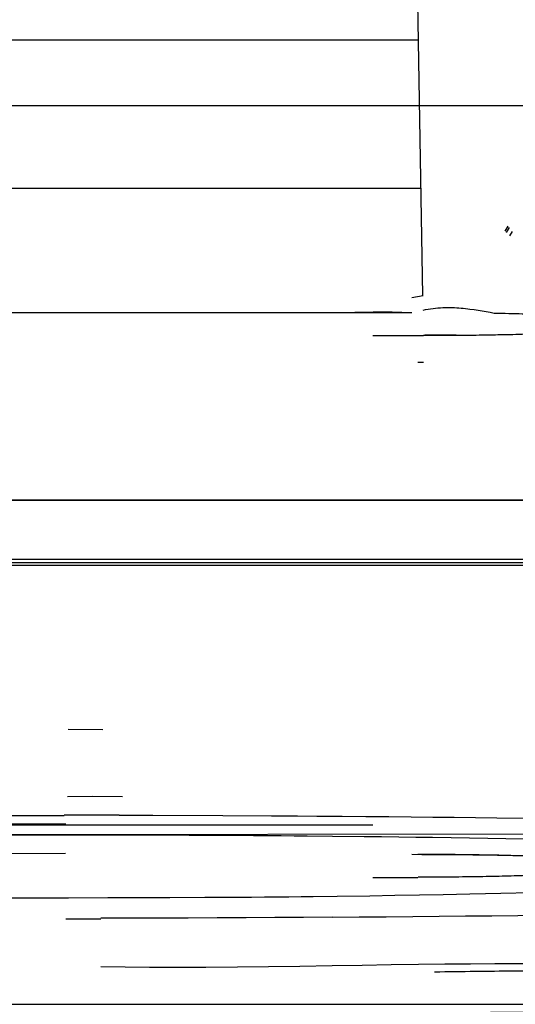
# Model space of a CAD drawing. Header units: millimetres. Extents: x -88 to 88, y -12 to 103.
# Tile 136 of 256: x -35.09 to -33.41, y -0.61 to 2.73. Entities that reach past the tile are written whole.
import ezdxf

# ---------------------------------------------------------------- set-up
doc = ezdxf.new("R2010")
doc.units = ezdxf.units.MM
doc.layers.add('BOTTOM', color=7, linetype='Continuous', true_color=0x7d26cd)
doc.layers.add('TOP', color=7, linetype='Continuous', true_color=0xc80000)

msp = doc.modelspace()

# ---------------------------------------------------------------- linework, layer by layer
at = {"layer": 'BOTTOM', "color": 9, "true_color": 0xc0c0c0}
for points in [[(-81.55463075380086, 1.099999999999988), (-20.56513845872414, 1.099999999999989)], [(-20.56513845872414, 1.099999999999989), (-81.55463075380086, 1.099999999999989)], [(-81.55463075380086, 1.099999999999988), (-20.56513845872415, 1.099999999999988)]]:
    msp.add_lwpolyline(points, dxfattribs=at)
at = {"layer": 'TOP', "color": 254, "true_color": 0xcad1ee, "extrusion": (-2.884054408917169e-15, 0.9993908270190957, -0.03489949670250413)}
msp.add_lwpolyline([(33.73886603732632, -2.820486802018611), (33.72776804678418, -2.820609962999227), (33.71657583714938, -2.820983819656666), (33.70529673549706, -2.8216147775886), (33.69393848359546, -2.82250901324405), (33.68250923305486, -2.823672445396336), (33.67101753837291, -2.825110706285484), (33.65947234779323, -2.826829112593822), (33.64788299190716, -2.82883263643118), (33.63625916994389, -2.831125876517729), (33.62461093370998, -2.833713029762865), (33.61294866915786, -2.836597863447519), (33.60128307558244, -2.839783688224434), (33.58962514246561, -2.843273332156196), (33.57798612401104, -2.847069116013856), (33.56637751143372, -2.851172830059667), (33.55481100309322, -2.855585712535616), (33.54329847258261, -2.860308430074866), (33.53185193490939, -2.865341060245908), (33.5204835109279, -2.870683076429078), (33.50920539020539, -2.876333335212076), (33.49802979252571, -2.882290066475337), (33.48696892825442, -2.888550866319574), (33.47603495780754, -2.895112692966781), (33.46523995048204, -2.901971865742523), (33.45459584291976, -2.90912406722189), (33.44411439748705, -2.916564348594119), (33.43380716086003, -2.924287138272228), (33.42368542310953, -2.932286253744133), (33.41376017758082, -2.940554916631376), (33.40404208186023, -2.949085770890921), (33.39454142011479, -2.957870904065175), (33.38526806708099, -2.966901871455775), (33.37623145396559, -2.976169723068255), (33.36744053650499, -2.985665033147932), (33.35890376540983, -2.995377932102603), (33.35062905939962, -3.005298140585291), (33.34262378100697, -3.015415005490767), (33.33489471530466, -3.02571753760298), (33.3274480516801, -3.03619445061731), (33.32028936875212, -3.046834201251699), (33.31342362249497, -3.057625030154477), (33.30685513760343, -3.068555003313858), (33.30058760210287, -3.079612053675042), (33.29462406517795, -3.090784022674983), (33.2889669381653, -3.102058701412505), (33.28361799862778, -3.113423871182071), (33.27857839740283, -3.124867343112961), (33.27384866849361, -3.136376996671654), (33.26942874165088, -3.147940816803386), (33.2653179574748, -3.159546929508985), (33.26151508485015, -3.17118363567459), (33.25801834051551, -3.182839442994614), (33.25482541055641, -3.19450309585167), (33.25193347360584, -3.206163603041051), (33.24933922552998, -3.217810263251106), (33.24703890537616, -3.229432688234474), (33.24502832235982, -3.241020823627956), (33.24330288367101, -3.25256496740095), (33.24185762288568, -3.264055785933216), (33.24068722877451, -3.275484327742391), (33.23978607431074, -3.2868420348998), (33.23914824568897, -3.298120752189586), (33.23876757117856, -3.309312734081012), (33.23863764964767, -3.320410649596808)], dxfattribs=at)
at = {"layer": 'TOP', "color": 254, "true_color": 0xcad1ee, "extrusion": (-0.0003045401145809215, 0.01744709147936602, 0.9998477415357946)}
msp.add_lwpolyline([(33.68596984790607, -2.382532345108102), (33.68596984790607, -3.3752633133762)], dxfattribs=at)
at = {"layer": 'TOP', "color": 254, "true_color": 0xcad1ee, "extrusion": (0.9998477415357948, 0.01744709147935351, -0.0003045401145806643)}
msp.add_lwpolyline([(3.324676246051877, -2.928023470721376), (2.332096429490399, -2.910700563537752)], dxfattribs=at)
at = {"layer": 'TOP', "color": 254, "true_color": 0xcad1ee, "extrusion": (-3.769596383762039e-15, 0.9993908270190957, -0.03489949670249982)}
msp.add_lwpolyline([(33.23788426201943, -4.557149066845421), (33.23800065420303, -4.568260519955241), (33.23836768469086, -4.579466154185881), (33.23899176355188, -4.590758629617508), (33.23987907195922, -4.602130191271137), (33.2410355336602, -4.613572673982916), (33.24246678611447, -4.625077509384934), (33.24417815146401, -4.636635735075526), (33.24617460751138, -4.648238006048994), (33.24846075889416, -4.659874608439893), (33.25104080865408, -4.67153547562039), (33.25391853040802, -4.683210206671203), (33.25709724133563, -4.694888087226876), (33.26057977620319, -4.706558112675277), (33.26436846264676, -4.718209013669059), (33.26846509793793, -4.729829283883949), (33.27287092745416, -4.741407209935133), (33.27758662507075, -4.752930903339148), (33.28261227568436, -4.764388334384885), (33.28794736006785, -4.775767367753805), (33.29359074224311, -4.787055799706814), (33.29954065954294, -4.798241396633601), (33.30579471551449, -4.809311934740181), (33.31234987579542, -4.820255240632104), (33.31920246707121, -4.831059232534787), (33.32634817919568, -4.841711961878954), (33.3337820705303, -4.852201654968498), (33.34149857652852, -4.862516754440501), (33.34949152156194, -4.872645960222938), (33.35775413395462, -4.882578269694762), (33.36627906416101, -4.892303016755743), (33.37505840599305, -4.901809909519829), (33.38408372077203, -4.911089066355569), (33.39334606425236, -4.920131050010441), (33.40283601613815, -4.928926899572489), (33.41254371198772, -4.937468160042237), (33.42245887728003, -4.94574690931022), (33.43257086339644, -4.953755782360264), (33.44286868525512, -4.961487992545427), (33.45334106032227, -4.968937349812), (33.46397644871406, -4.976098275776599), (33.47476309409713, -4.982965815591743), (33.48568906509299, -4.989535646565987), (33.49674229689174, -4.995804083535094), (33.50791063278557, -5.001768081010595), (33.51918186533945, -5.007425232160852), (33.5305437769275, -5.01277376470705), (33.54198417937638, -5.017812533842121), (33.55349095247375, -5.022541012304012), (33.56505208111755, -5.026959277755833), (33.576655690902, -5.031067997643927), (33.58829008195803, -5.03486841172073), (33.59994376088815, -5.038362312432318), (33.61160547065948, -5.041552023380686), (33.62326421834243, -5.044440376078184), (33.63490930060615, -5.047030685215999), (33.64653032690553, -5.049326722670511), (33.65811724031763, -5.051332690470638), (33.669660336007, -5.053053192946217), (33.68115027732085, -5.054493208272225), (33.69257810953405, -5.055658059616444), (33.70393527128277, -5.056553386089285), (33.71521360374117, -5.057185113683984), (33.72640535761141, -5.05755942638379), (33.73750319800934, -5.057682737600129)], dxfattribs=at)
at = {"layer": 'TOP', "color": 254, "true_color": 0xcad1ee}
for points in [[(-33.73750319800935, 2.65837064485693), (-47.14485143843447, 2.658370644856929)], [(-81.51605383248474, 2.436749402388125), (-19.60728559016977, 2.436749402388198)], [(-47.153638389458, 2.157621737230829), (-33.7287722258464, 2.157621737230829)], [(-46.24272774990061, 1.736447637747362), (-34.59187914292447, 1.736447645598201)], [(-34.36518931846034, 1.736447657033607), (-34.01560521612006, 1.736447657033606)], [(-34.36518931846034, 1.736447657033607), (-34.01560521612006, 1.736447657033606)], [(-34.01560521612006, 1.736447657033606), (-33.76002891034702, 1.736447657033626)], [(-20.71147797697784, 0.8999999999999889), (-81.55463075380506, 0.8999999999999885)], [(-81.5546307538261, 0.8895269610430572), (-20.71914107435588, 0.8895269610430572)], [(-20.72680417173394, 0.8790539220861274), (-81.55463075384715, 0.8790539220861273)], [(-81.56161490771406, -0.6069841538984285), (-22.17665498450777, -0.6069841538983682)]]:
    msp.add_lwpolyline(points, dxfattribs=at)
at = {"layer": 'TOP', "color": 254, "true_color": 0xcad1ee, "extrusion": (0.999848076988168, 0.0174278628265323, 0.00030420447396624)}
msp.add_lwpolyline([(3.245939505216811, -5.143350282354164), (2.245083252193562, -5.160817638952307)], dxfattribs=at)
at = {"layer": 'TOP', "color": 254, "true_color": 0xcad1ee, "extrusion": (0.999847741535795, 0.01744709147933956, 0.0003045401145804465)}
msp.add_lwpolyline([(3.246587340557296, -5.143338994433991), (2.245744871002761, -5.160806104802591)], dxfattribs=at)
at = {"layer": 'TOP', "color": 254, "true_color": 0xcad1ee, "extrusion": (-0.01744974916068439, 0.9996954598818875, -0.01744974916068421)}
msp.add_lwpolyline([(33.18612214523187, -3.359366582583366), (33.18642443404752, -3.341918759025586), (33.18733539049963, -3.324492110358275), (33.18885390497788, -3.307107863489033), (33.1909781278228, -3.289787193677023), (33.19370547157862, -3.272551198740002), (33.19703261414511, -3.255420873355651), (33.20095550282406, -3.238417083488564), (33.20546935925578, -3.221560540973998), (33.21056868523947, -3.204871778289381), (33.21624726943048, -3.188371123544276), (33.22249819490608, -3.172078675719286), (33.22931384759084, -3.15601428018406), (33.2366859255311, -3.140197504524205), (33.24460544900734, -3.124647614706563), (33.25306277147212, -3.109383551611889), (33.26204759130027, -3.094423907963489), (33.27154896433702, -3.07978690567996), (33.28155531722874, -3.065490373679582), (33.29205446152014, -3.051551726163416), (33.30303360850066, -3.037987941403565), (33.31447938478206, -3.02481554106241), (33.32637784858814, -3.012050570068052), (33.33871450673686, -2.999708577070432), (33.35147433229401, -2.987804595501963), (33.36464178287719, -2.976353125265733), (33.37820081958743, -2.965368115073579), (33.39213492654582, -2.954862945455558), (33.406427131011, -2.944850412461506), (33.42106002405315, -2.935342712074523), (33.43601578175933, -2.9263514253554), (33.45127618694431, -2.917887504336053), (33.46682265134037, -2.909961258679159), (33.48263623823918, -2.902582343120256), (33.49869768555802, -2.895759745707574), (33.51498742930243, -2.889501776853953), (33.53148562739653, -2.883816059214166), (33.54817218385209, -2.878709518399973), (33.56502677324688, -2.874188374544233), (33.58202886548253, -2.870258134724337), (33.59915775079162, -2.86692358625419), (33.61639256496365, -2.864188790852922), (33.63371231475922, -2.86205707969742), (33.65109590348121, -2.860531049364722), (33.66852215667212, -2.859612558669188), (33.68596984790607, -2.859302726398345)], dxfattribs=at)
at = {"layer": 'TOP', "color": 254, "true_color": 0xcad1ee, "extrusion": (-0.01744974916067, 0.9996954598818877, 0.01744974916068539)}
msp.add_lwpolyline([(33.68597931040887, -5.20946855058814), (33.66853236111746, -5.209159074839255), (33.65110683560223, -5.208240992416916), (33.63372395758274, -5.206715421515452), (33.61640489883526, -5.204584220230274), (33.59917075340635, -5.201849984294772), (33.58204251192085, -5.198516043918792), (33.56504103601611, -5.194586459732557), (33.54818703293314, -5.190066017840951), (33.53150103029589, -5.18496022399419), (33.51500335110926, -5.179275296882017), (33.49871408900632, -5.173018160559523), (33.48265308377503, -5.166196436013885), (33.46683989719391, -5.158818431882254), (33.45129378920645, -5.150893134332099), (33.43603369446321, -5.142430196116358), (33.42107819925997, -5.133439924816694), (33.40644551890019, -5.123933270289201), (33.39215347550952, -5.113921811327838), (33.37821947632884, -5.10341774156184), (33.36466049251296, -5.092433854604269), (33.35149303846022, -5.080983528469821), (33.33873315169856, -5.069080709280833), (33.32639637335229, -5.05673989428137), (33.31449772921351, -5.043976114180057), (33.30305171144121, -5.030804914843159), (33.29207226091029, -5.017242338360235), (33.28157275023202, -5.003304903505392), (33.27156596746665, -4.989009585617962), (33.26206410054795, -4.974373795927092), (33.25307872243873, -4.959415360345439), (33.24462077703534, -4.944152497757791), (33.23670056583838, -4.928603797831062), (33.22932773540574, -4.91278819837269), (33.22251126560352, -4.896724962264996), (33.21625945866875, -4.880433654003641), (33.2105799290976, -4.863934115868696), (33.20547959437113, -4.847246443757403), (33.20096466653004, -4.830390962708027), (33.19704064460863, -4.813388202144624), (33.19371230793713, -4.796258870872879), (33.19098371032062, -4.779023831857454), (33.18885817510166, -4.76170407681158), (33.18733829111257, -4.744320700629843), (33.18642590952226, -4.726894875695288), (33.18612214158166, -4.70944782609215)], dxfattribs=at)
at = {"layer": 'TOP', "color": 254, "true_color": 0xcad1ee, "extrusion": (0.9999999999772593, -2.928781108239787e-06, 6.074830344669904e-06)}
msp.add_lwpolyline([(-0.1297105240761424, 0.9702310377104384), (1.736259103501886, -2.900132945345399)], dxfattribs=at)
at = {"layer": 'TOP', "color": 254, "true_color": 0xcad1ee, "extrusion": (0.999760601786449, 0.009512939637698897, -0.01970388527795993)}
msp.add_lwpolyline([(0.2016501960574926, 0.2783732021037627), (2.068131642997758, -3.586692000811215)], dxfattribs=at)
at = {"layer": 'TOP', "color": 254, "true_color": 0xcad1ee, "extrusion": (0.9995898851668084, 0.01245746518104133, -0.02578513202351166)}
msp.add_lwpolyline([(0.303079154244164, 0.06630610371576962), (2.170685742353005, -3.797781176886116)], dxfattribs=at)
at = {"layer": 'TOP', "color": 254, "true_color": 0xcad1ee, "extrusion": (0.9937771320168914, 0.04896611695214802, -0.1000466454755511)}
msp.add_lwpolyline([(1.555482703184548, -2.514341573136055), (3.444487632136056, -6.349903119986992)], dxfattribs=at)
at = {"layer": 'TOP', "color": 254, "true_color": 0xcad1ee, "extrusion": (0.9929055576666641, 0.05233850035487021, -0.1067671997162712)}
msp.add_lwpolyline([(1.670616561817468, -2.745811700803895), (3.562809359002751, -6.578380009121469)], dxfattribs=at)
at = {"layer": 'TOP', "color": 254, "true_color": 0xcad1ee, "extrusion": (0.9890341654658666, 0.06537294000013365, -0.1324303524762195)}
msp.add_lwpolyline([(2.115493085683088, -3.626892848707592), (4.021904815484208, -7.4464895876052)], dxfattribs=at)
at = {"layer": 'TOP', "color": 254, "true_color": 0xcad1ee, "extrusion": (-2.605919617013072e-08, -1.314560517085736e-15, 0.9999999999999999)}
msp.add_lwpolyline([(-34.5918792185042, 1.736447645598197), (-34.36518939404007, 1.736447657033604)], dxfattribs=at)
at = {"layer": 'TOP', "color": 254, "true_color": 0xcad1ee, "extrusion": (0.9646819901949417, 0.1211472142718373, -0.23390598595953)}
msp.add_lwpolyline([(4.033460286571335, -7.07275875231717), (6.032371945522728, -10.79586710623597)], dxfattribs=at)
at = {"layer": 'TOP', "color": 254, "true_color": 0xcad1ee, "extrusion": (0.9537983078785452, 0.140415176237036, -0.2656169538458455)}
msp.add_lwpolyline([(4.709108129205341, -8.125589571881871), (6.75067226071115, -11.80909502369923)], dxfattribs=at)
at = {"layer": 'TOP', "color": 254, "true_color": 0xcad1ee, "extrusion": (0.9238098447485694, 0.1865948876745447, -0.3343018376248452)}
msp.add_lwpolyline([(6.367466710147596, -10.33960997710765), (8.530893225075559, -13.92027552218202)], dxfattribs=at)
at = {"layer": 'TOP', "color": 254, "true_color": 0xcad1ee, "extrusion": (0.2399109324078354, 0.8893829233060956, 0.3891539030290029)}
msp.add_lwpolyline([(31.31446703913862, 3.564416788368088), (33.67212337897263, 0.1631504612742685)], dxfattribs=at)
at = {"layer": 'TOP', "color": 254, "true_color": 0xcad1ee, "extrusion": (0.2463557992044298, 0.8887547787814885, 0.3865537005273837)}
msp.add_lwpolyline([(31.20018451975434, 3.586071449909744), (33.60705655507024, 0.2296074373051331)], dxfattribs=at)
at = {"layer": 'TOP', "color": 254, "true_color": 0xcad1ee, "extrusion": (0.2511904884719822, 0.8882579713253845, 0.3845791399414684)}
msp.add_lwpolyline([(31.1137285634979, 3.600432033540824), (33.55662313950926, 0.2782274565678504)], dxfattribs=at)
at = {"layer": 'TOP', "color": 254, "true_color": 0xcad1ee, "extrusion": (0.3276346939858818, 0.8770273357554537, 0.3513951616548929)}
msp.add_lwpolyline([(29.68560927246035, 3.636141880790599), (32.58346212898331, 0.9103333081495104)], dxfattribs=at)
at = {"layer": 'TOP', "color": 254, "true_color": 0xcad1ee, "extrusion": (0.3564268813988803, 0.8709104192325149, 0.3383414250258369)}
msp.add_lwpolyline([(29.13454441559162, 3.575476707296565), (32.14468103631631, 1.086937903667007)], dxfattribs=at)
at = {"layer": 'TOP', "color": 254, "true_color": 0xcad1ee, "extrusion": (0.4016560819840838, 0.8591281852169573, 0.3171295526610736)}
msp.add_lwpolyline([(28.26680087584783, 3.416237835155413), (31.39171868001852, 1.296515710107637)], dxfattribs=at)
at = {"layer": 'TOP', "color": 254, "true_color": 0xcad1ee, "extrusion": (-8.696697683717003e-12, 0.01745240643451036, 0.9998476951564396)}
msp.add_lwpolyline([(33.76002890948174, -1.786800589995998), (33.74072390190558, -1.790270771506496), (33.72154313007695, -1.794373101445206)], dxfattribs=at)
at = {"layer": 'TOP', "color": 254, "true_color": 0xcad1ee, "extrusion": (-6.812661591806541e-12, 0.999390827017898, -0.03489949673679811)}
msp.add_lwpolyline([(33.76002891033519, -2.837941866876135), (33.7256710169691, -2.840582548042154), (33.69119368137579, -2.84430961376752), (33.67391202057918, -2.846626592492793), (33.65660265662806, -2.849270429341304), (33.63926630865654, -2.852259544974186), (33.61543444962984, -2.856956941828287), (33.59791968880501, -2.860866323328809), (33.58295524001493, -2.864529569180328), (33.56800892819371, -2.868506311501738), (33.55311702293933, -2.872809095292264), (33.53831579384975, -2.877450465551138), (33.52364151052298, -2.882442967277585), (33.50913044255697, -2.887799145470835), (33.49481885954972, -2.893531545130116), (33.48074303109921, -2.899652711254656)], dxfattribs=at)
at = {"layer": 'TOP', "color": 254, "true_color": 0xcad1ee, "extrusion": (-0.1343414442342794, -0.2076316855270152, 0.9689383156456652)}
msp.add_lwpolyline([(-29.17142265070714, -17.00652049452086), (-29.17142265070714, -16.98620396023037)], dxfattribs=at)
at = {"layer": 'TOP', "color": 254, "true_color": 0xcad1ee, "extrusion": (-0.3618843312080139, 0.2733812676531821, 0.8912364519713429)}
msp.add_lwpolyline([(18.88135179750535, -22.54692899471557), (18.88135179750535, -26.16542111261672)], dxfattribs=at)
at = {"layer": 'TOP', "color": 254, "true_color": 0xcad1ee, "extrusion": (-0.1339938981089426, -0.2064380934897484, 0.9692414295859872)}
msp.add_lwpolyline([(-29.14158813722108, -17.04604559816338), (-29.14158813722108, -17.02610755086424)], dxfattribs=at)
at = {"layer": 'TOP', "color": 254, "true_color": 0xcad1ee, "extrusion": (-0.3600228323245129, 0.2719970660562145, 0.8924131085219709)}
msp.add_lwpolyline([(18.87857618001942, -22.57256316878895), (18.87857618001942, -26.18676785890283)], dxfattribs=at)
at = {"layer": 'TOP', "color": 254, "true_color": 0xcad1ee, "extrusion": (-0.1329484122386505, -0.2031332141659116, 0.9700833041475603)}
msp.add_lwpolyline([(-29.06264596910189, -17.14952065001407), (-29.06264596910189, -17.13101581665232)], dxfattribs=at)
at = {"layer": 'TOP', "color": 254, "true_color": 0xcad1ee, "extrusion": (-0.3549919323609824, 0.2682645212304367, 0.8955528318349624)}
msp.add_lwpolyline([(18.87153816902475, -22.64031492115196), (18.87153816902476, -26.24305790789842)], dxfattribs=at)
at = {"layer": 'TOP', "color": 254, "true_color": 0xcad1ee, "extrusion": (-1.556286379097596e-11, 0.9993908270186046, -0.03489949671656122)}
msp.add_lwpolyline([(33.48074303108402, -2.899652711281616), (33.46952675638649, -2.904910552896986), (33.45850870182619, -2.910438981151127), (33.44770820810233, -2.916244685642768), (33.43714461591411, -2.922334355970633), (33.4268372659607, -2.92871468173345), (33.41680549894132, -2.935392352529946), (33.41189900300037, -2.938844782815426), (33.40706865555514, -2.942374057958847), (33.40231687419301, -2.945981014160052), (33.39610452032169, -2.950915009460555), (33.39032460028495, -2.955743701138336), (33.38467705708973, -2.96069341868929), (33.3791601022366, -2.965758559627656), (33.37377194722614, -2.970933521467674), (33.3685108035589, -2.976212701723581), (33.36337488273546, -2.981590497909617), (33.3583623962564, -2.987061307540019), (33.3534715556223, -2.992619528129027), (33.34829133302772, -2.998753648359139), (33.34268222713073, -3.005694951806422), (33.33724296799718, -3.012737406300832), (33.33197037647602, -3.019871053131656), (33.32686127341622, -3.027085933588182), (33.32191247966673, -3.034372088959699), (33.3171208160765, -3.041719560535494), (33.30799616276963, -3.056558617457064)], dxfattribs=at)
at = {"layer": 'TOP', "color": 254, "true_color": 0xcad1ee, "extrusion": (-0.0009100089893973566, 0.9999995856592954, -2.376714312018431e-05)}
msp.add_lwpolyline([(80.81370118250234, 11.90141495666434), (20.58947640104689, 13.47431939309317)], dxfattribs=at)
at = {"layer": 'TOP', "color": 254, "true_color": 0xcad1ee, "extrusion": (-6.636029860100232e-10, 1, -6.226921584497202e-19)}
msp.add_lwpolyline([(34.31920620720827, -5.171074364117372), (46.65650639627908, -5.171074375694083)], dxfattribs=at)
at = {"layer": 'TOP', "color": 254, "true_color": 0xcad1ee, "extrusion": (0.9992583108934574, 0.01858840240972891, 0.03372386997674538)}
msp.add_lwpolyline([(0.1713644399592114, -7.862231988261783), (2.309440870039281, -3.986119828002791)], dxfattribs=at)
at = {"layer": 'TOP', "color": 254, "true_color": 0xcad1ee, "extrusion": (0.9972079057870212, 0.03614745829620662, 0.06534335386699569)}
msp.add_lwpolyline([(0.775759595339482, -6.750819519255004), (2.924104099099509, -2.878124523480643)], dxfattribs=at)
at = {"layer": 'TOP', "color": 254, "true_color": 0xcad1ee, "extrusion": (0.996134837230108, 0.04257276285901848, 0.07683063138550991)}
msp.add_lwpolyline([(0.9965404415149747, -6.34610007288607), (3.149407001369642, -2.475860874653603)], dxfattribs=at)
at = {"layer": 'TOP', "color": 254, "true_color": 0xcad1ee, "extrusion": (0.9905105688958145, 0.06699229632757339, 0.1200035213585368)}
msp.add_lwpolyline([(1.836369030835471, -4.822437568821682), (4.009942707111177, -0.9658552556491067)], dxfattribs=at)
at = {"layer": 'TOP', "color": 254, "true_color": 0xcad1ee, "extrusion": (0.9897946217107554, 0.06950754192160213, 0.1243997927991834)}
msp.add_lwpolyline([(1.923038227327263, -4.667127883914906), (4.099086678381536, -0.812332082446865)], dxfattribs=at)
at = {"layer": 'TOP', "color": 254, "true_color": 0xcad1ee, "extrusion": (0.9888007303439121, 0.07286238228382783, 0.1302466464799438)}
msp.add_lwpolyline([(2.03870816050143, -4.460547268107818), (4.218166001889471, -0.6082443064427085)], dxfattribs=at)
at = {"layer": 'TOP', "color": 254, "true_color": 0xcad1ee, "extrusion": (0.9748357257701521, 0.1102561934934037, 0.1937495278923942)}
msp.add_lwpolyline([(3.335016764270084, -2.216927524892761), (5.562336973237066, 1.598575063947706)], dxfattribs=at)
at = {"layer": 'TOP', "color": 254, "true_color": 0xcad1ee, "extrusion": (0.9603088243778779, 0.1401306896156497, 0.2411853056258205)}
msp.add_lwpolyline([(4.381557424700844, -0.5444445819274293), (6.663604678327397, 3.227394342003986)], dxfattribs=at)
at = {"layer": 'TOP', "color": 254, "true_color": 0xcad1ee, "extrusion": (0.9423033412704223, 0.1717197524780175, 0.2873616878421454)}
msp.add_lwpolyline([(5.505169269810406, 1.071867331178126), (7.860449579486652, 4.785867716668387)], dxfattribs=at)
at = {"layer": 'TOP', "color": 254, "true_color": 0xcad1ee, "extrusion": (0.9421374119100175, 0.17199184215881, 0.2877427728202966)}
msp.add_lwpolyline([(5.514955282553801, 1.085118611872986), (7.870919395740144, 4.798584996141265)], dxfattribs=at)
at = {"layer": 'TOP', "color": 254, "true_color": 0xcad1ee, "extrusion": (0.9387623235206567, 0.1774629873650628, 0.2953509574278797)}
msp.add_lwpolyline([(5.71219425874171, 1.349269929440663), (8.0820654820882, 5.051905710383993)], dxfattribs=at)
at = {"layer": 'TOP', "color": 254, "true_color": 0xcad1ee, "extrusion": (0.8834151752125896, 0.2561704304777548, 0.3923701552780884)}
msp.add_lwpolyline([(8.64841937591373, 4.611167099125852), (11.25014657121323, 8.13157980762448)], dxfattribs=at)
at = {"layer": 'TOP', "color": 254, "true_color": 0xcad1ee, "extrusion": (0.2765714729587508, 0.8757578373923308, -0.3956721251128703)}
msp.add_lwpolyline([(30.82405275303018, -11.67025489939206), (33.55087053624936, -8.25385875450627)], dxfattribs=at)
at = {"layer": 'TOP', "color": 254, "true_color": 0xcad1ee, "extrusion": (0.3164834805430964, 0.8752613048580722, -0.3657264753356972)}
msp.add_lwpolyline([(30.0460924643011, -11.63716355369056), (33.10235329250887, -8.545918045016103)], dxfattribs=at)
at = {"layer": 'TOP', "color": 254, "true_color": 0xcad1ee, "extrusion": (0.3562491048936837, 0.8732912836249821, -0.3323385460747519)}
msp.add_lwpolyline([(29.23924825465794, -11.41221024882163), (32.57064549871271, -8.698193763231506)], dxfattribs=at)
at = {"layer": 'TOP', "color": 254, "true_color": 0xcad1ee, "extrusion": (0.3614060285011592, 0.8729112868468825, -0.3277370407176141)}
msp.add_lwpolyline([(29.13326724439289, -11.36854244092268), (32.49540271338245, -8.707109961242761)], dxfattribs=at)
at = {"layer": 'TOP', "color": 254, "true_color": 0xcad1ee, "extrusion": (3.591337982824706e-08, 0.9999999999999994, 3.720053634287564e-15)}
msp.add_lwpolyline([(33.89164864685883, -5.171074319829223), (34.31920626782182, -5.171074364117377)], dxfattribs=at)
at = {"layer": 'TOP', "color": 254, "true_color": 0xcad1ee, "extrusion": (3.591338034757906e-08, 0.9999999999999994, 3.720053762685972e-15)}
msp.add_lwpolyline([(33.89164864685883, -5.171074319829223), (34.31920626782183, -5.171074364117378)], dxfattribs=at)
at = {"layer": 'TOP', "color": 254, "true_color": 0xcad1ee, "extrusion": (0.4064174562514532, 0.8681108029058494, -0.2849710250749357)}
msp.add_lwpolyline([(28.20640269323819, -10.85002107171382), (31.77958078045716, -8.675026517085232)], dxfattribs=at)
at = {"layer": 'TOP', "color": 254, "true_color": 0xcad1ee, "extrusion": (0.4039325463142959, -0.2809886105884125, 0.8705652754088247)}
msp.add_lwpolyline([(-18.22717852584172, 18.61847817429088), (-18.22717852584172, 22.7927130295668)], dxfattribs=at)
at = {"layer": 'TOP', "color": 254, "true_color": 0xcad1ee, "extrusion": (0.3992425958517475, -0.2767161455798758, 0.8740901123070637)}
msp.add_lwpolyline([(-18.1698876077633, 18.78013244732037), (-18.1698876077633, 22.94542812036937)], dxfattribs=at)
at = {"layer": 'TOP', "color": 254, "true_color": 0xcad1ee, "extrusion": (0.271147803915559, -0.1827366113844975, 0.9450323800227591)}
msp.add_lwpolyline([(-17.56715785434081, 21.86807439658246), (-17.56715785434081, 25.74503444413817)], dxfattribs=at)
at = {"layer": 'TOP', "color": 254, "true_color": 0xcad1ee, "extrusion": (5.345432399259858e-08, 0.9993905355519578, -0.0349078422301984)}
msp.add_lwpolyline([(33.73909177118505, -5.110075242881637), (33.79932254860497, -5.110846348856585), (33.89164867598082, -5.110075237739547)], dxfattribs=at)
at = {"layer": 'TOP', "color": 254, "true_color": 0xcad1ee, "extrusion": (3.368550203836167e-08, -1.841368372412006e-15, 0.9999999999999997)}
msp.add_lwpolyline([(-33.73909150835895, 1.657150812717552), (-33.89164841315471, 1.65715082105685)], dxfattribs=at)
at = {"layer": 'TOP', "color": 254, "true_color": 0xcad1ee, "extrusion": (0.2697840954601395, -0.1818737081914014, 0.9455889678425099)}
msp.add_lwpolyline([(-17.56864167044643, 21.89008837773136), (-17.56864167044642, 25.76339522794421)], dxfattribs=at)
at = {"layer": 'TOP', "color": 254, "true_color": 0xcad1ee, "extrusion": (0.2685953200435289, -0.1811226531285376, 0.9460714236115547)}
msp.add_lwpolyline([(-17.57004629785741, 21.90912233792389), (-17.57004629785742, 25.77923312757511)], dxfattribs=at)
at = {"layer": 'TOP', "color": 254, "true_color": 0xcad1ee, "extrusion": (0.2615538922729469, -0.1766947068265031, 0.9488775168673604)}
msp.add_lwpolyline([(-17.58046132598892, 22.01890722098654), (-17.58046132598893, 25.86987081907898)], dxfattribs=at)
at = {"layer": 'TOP', "color": 254, "true_color": 0xcad1ee, "extrusion": (-9.736867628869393e-09, -0.01745240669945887, 0.9998476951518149)}
msp.add_lwpolyline([(-33.72005602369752, 1.567147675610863), (-33.72050596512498, 1.56706255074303), (-33.72095571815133, 1.566987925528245), (-33.72140529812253, 1.566923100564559), (-33.72185472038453, 1.566867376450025), (-33.72275315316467, 1.566780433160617), (-33.72365113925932, 1.566721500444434), (-33.72454880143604, 1.56668498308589), (-33.73909260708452, 1.566631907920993)], dxfattribs=at)
at = {"layer": 'TOP', "color": 254, "true_color": 0xcad1ee, "extrusion": (0.2259072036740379, -0.1545661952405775, 0.9618083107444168)}
msp.add_lwpolyline([(-17.67739520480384, 22.50618096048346), (-17.67739520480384, 26.25705373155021)], dxfattribs=at)
at = {"layer": 'TOP', "color": 254, "true_color": 0xcad1ee, "extrusion": (0.1915406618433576, -0.1329893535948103, 0.9724330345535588)}
msp.add_lwpolyline([(-17.80237813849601, 22.89838496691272), (-17.80237813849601, 26.55803581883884)], dxfattribs=at)
at = {"layer": 'TOP', "color": 254, "true_color": 0xcad1ee, "extrusion": (0.1813194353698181, -0.1264189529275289, 0.9752648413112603)}
msp.add_lwpolyline([(-17.83772739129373, 23.00642648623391), (-17.83772739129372, 26.64103868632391)], dxfattribs=at)
at = {"layer": 'TOP', "color": 254, "true_color": 0xcad1ee, "extrusion": (6.015875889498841e-17, 0.9993908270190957, -0.03489949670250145)}
msp.add_lwpolyline([(49.05333967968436, -4.008779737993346), (49.0573695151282, -3.520944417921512), (49.05639656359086, -3.475671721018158), (49.0518696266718, -3.367267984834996), (49.04480328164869, -3.270395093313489), (49.03441715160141, -3.17213667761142), (49.02173319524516, -3.081824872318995), (49.01179427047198, -3.023524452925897), (49.00039870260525, -2.965422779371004), (48.98747542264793, -2.907679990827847), (48.97295336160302, -2.85045622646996), (48.95676145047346, -2.793911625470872), (48.93882862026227, -2.738206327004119), (48.92918715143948, -2.710718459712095), (48.91785965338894, -2.68030468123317), (48.90199328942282, -2.640683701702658), (48.88512296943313, -2.601806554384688), (48.86727086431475, -2.563775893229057), (48.84845914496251, -2.526694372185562), (48.82870998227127, -2.490664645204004), (48.80804554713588, -2.455789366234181), (48.79737703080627, -2.43881672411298), (48.78648801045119, -2.422171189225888), (48.7753812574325, -2.405865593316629), (48.75885743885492, -2.382800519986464), (48.74448561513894, -2.363811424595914), (48.72981319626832, -2.345331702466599), (48.71485652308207, -2.327326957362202), (48.69963193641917, -2.309762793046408), (48.68272821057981, -2.291054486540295), (48.66554599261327, -2.272785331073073), (48.63043090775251, -2.23738552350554), (48.5944563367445, -2.203205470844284), (48.55779193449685, -2.169887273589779), (48.4920308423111, -2.112566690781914), (48.42472535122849, -2.056386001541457), (48.08021661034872, -1.787904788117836), (47.83211595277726, -1.599409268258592), (47.68675440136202, -1.495789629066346), (47.61156656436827, -1.445559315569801), (47.53452348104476, -1.396912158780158), (47.45495441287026, -1.349861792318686), (47.37346324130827, -1.304877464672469), (47.29066239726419, -1.262270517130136), (47.19518599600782, -1.216778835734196), (47.09768252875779, -1.174108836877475), (46.99829273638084, -1.134340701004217), (46.8908505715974, -1.095380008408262), (46.82580636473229, -1.073809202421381), (46.75941317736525, -1.053589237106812), (46.70283085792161, -1.037934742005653), (46.64442892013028, -1.023362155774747), (46.5838029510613, -1.009940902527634), (46.52054853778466, -0.997740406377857), (46.47043843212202, -0.9892969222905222), (46.41902561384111, -0.9815804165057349), (46.29264015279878, -0.9658478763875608), (46.18837759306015, -0.9556510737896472), (46.02861564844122, -0.9440813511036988), (45.87338216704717, -0.9376109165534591), (45.76215433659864, -0.9360528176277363), (34.9418681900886, -0.9375470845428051), (34.83235814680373, -0.9401295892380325), (34.80431742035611, -0.9413714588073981), (34.66393314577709, -0.9503931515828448), (34.51433769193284, -0.9646355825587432), (34.39638025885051, -0.9798073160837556), (34.34489391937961, -0.9879136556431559), (34.29570409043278, -0.9966675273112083), (34.24845480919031, -1.006067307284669), (34.20279011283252, -1.016111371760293), (34.15835403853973, -1.026798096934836), (34.11479062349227, -1.038125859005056), (34.02885791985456, -1.062697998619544), (33.92136643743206, -1.096912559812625), (33.86233253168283, -1.117355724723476), (33.80382873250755, -1.138876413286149), (33.74617457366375, -1.161429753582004), (33.68968958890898, -1.184970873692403), (33.62590698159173, -1.213450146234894), (33.56365321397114, -1.243130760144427), (33.50245491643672, -1.273945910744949), (33.38044646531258, -1.339199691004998), (33.1605870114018, -1.465035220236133), (33.05192806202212, -1.53086219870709), (32.9457648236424, -1.597742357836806), (32.78905090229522, -1.701922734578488), (32.67470864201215, -1.78324014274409), (32.62017932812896, -1.824141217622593), (32.56714912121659, -1.865523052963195), (32.50749536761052, -1.91424089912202), (32.44927639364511, -1.964289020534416), (32.39218865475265, -2.016036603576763), (32.3293250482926, -2.076362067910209), (32.31149715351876, -2.094142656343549), (32.25680806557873, -2.150880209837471), (32.22992589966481, -2.180378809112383), (32.20352223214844, -2.210726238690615), (32.1777247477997, -2.241994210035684), (32.15266113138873, -2.274254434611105), (32.12845906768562, -2.307578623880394), (32.11672101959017, -2.324662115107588), (32.10355369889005, -2.344662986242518), (32.0908799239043, -2.364848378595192), (32.07856374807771, -2.385406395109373), (32.06660168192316, -2.406320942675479), (32.04882551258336, -2.439264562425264), (32.0358638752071, -2.464812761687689), (32.02337182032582, -2.490769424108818), (32.01134369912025, -2.517108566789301), (31.99977386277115, -2.543804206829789), (31.98865666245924, -2.570830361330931), (31.97798644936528, -2.598161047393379), (31.95796438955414, -2.653632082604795), (31.94294263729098, -2.699452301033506), (31.92902579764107, -2.745799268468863), (31.91333267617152, -2.803578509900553), (31.89920503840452, -2.861910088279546), (31.88657924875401, -2.920656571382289), (31.87539167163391, -2.97968052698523), (31.86557867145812, -3.038844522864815), (31.85707661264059, -3.098011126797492), (31.84982185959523, -3.157042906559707), (31.84079503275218, -3.249126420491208), (31.83387004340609, -3.35033825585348), (31.82956256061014, -3.461105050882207), (31.83142943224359, -3.99752251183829)], dxfattribs=at)
at = {"layer": 'TOP', "color": 254, "true_color": 0xcad1ee, "extrusion": (-0.0009109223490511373, 0.9999995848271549, -2.379058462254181e-05)}
msp.add_lwpolyline([(80.79491708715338, 11.46311378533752), (20.58536419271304, 13.0356077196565)], dxfattribs=at)
at = {"layer": 'TOP', "color": 254, "true_color": 0xcad1ee, "extrusion": (-4.259940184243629e-16, 0.9993908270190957, -0.03489949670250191)}
msp.add_lwpolyline([(31.82948885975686, -3.997496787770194), (31.82341026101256, -4.50435340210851), (31.826979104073, -4.606817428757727), (31.83270336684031, -4.692867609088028), (31.83920265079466, -4.760126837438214), (31.8477810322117, -4.82801010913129), (31.85868404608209, -4.896480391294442), (31.86508401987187, -4.93092408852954), (31.8721572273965, -4.965500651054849), (31.88289273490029, -5.01268754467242), (31.89488986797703, -5.059848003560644), (31.90810827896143, -5.1067184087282), (31.92250762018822, -5.15303514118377), (31.93505083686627, -5.190083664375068), (31.94832561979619, -5.226451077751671), (31.96231033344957, -5.261995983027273), (31.97698334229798, -5.29657698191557), (31.99148834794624, -5.32831091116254), (32.00659506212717, -5.35906447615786), (32.02230806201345, -5.388847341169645), (32.03863192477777, -5.417669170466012), (32.05557122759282, -5.445539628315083), (32.07313054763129, -5.472468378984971), (32.09131446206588, -5.498465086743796), (32.11012754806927, -5.523539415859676), (32.12394212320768, -5.54087671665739), (32.13808117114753, -5.557752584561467), (32.14987758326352, -5.571209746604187), (32.16187637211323, -5.584383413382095), (32.18641905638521, -5.609970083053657), (32.21158517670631, -5.634692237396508), (32.23725068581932, -5.658729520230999), (32.67847524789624, -6.058026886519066), (32.82779287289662, -6.187799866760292), (32.95966928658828, -6.295213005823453), (33.12926009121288, -6.425138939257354), (33.24207797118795, -6.506943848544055), (33.35516614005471, -6.585256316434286), (33.45816749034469, -6.652914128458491), (33.51016071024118, -6.685272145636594), (33.56297725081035, -6.716670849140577), (33.60769406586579, -6.74200793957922), (33.65344547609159, -6.766704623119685), (33.7340878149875, -6.807318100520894), (33.81724261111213, -6.845860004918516), (33.90179748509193, -6.882094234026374), (34.01270354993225, -6.925622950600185), (34.09406186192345, -6.954451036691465), (34.13483656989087, -6.967635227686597), (34.17649915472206, -6.98013947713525), (34.21718408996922, -6.991378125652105), (34.25918277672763, -7.001972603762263), (34.30274457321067, -7.011908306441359), (34.34811883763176, -7.021170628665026), (34.40372071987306, -7.031152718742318), (34.46140429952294, -7.040215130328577), (34.58002595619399, -7.055678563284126), (34.61843906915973, -7.059934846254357), (34.78923678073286, -7.075209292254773), (34.92362359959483, -7.08324313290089), (35.00133795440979, -7.086113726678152), (35.11446262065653, -7.08784016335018), (45.94123550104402, -7.085805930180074), (46.04637910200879, -7.083199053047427), (46.11601947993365, -7.079750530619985), (46.22878197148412, -7.071817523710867), (46.37402476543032, -7.057514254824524), (46.43516288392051, -7.049934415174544), (46.49462364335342, -7.041461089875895), (46.56381042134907, -7.029940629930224), (46.62962336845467, -7.017146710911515), (46.69259010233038, -7.003126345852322), (46.75323824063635, -6.987926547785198), (46.81838211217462, -6.96976024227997), (46.88204442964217, -6.950267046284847), (46.95706962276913, -6.925275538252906), (47.04298118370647, -6.893955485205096), (47.12729097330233, -6.860300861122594), (47.20993438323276, -6.824374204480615), (47.29084680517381, -6.78623805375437), (47.35702966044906, -6.752750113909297), (47.42192321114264, -6.717801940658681), (47.48000311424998, -6.684655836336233), (47.53694865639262, -6.650350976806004), (47.62221973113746, -6.595541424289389), (47.70507717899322, -6.538641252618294), (47.78585168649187, -6.480228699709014), (48.33943379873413, -6.056237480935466), (48.4278978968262, -5.98691185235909), (48.47075314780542, -5.951935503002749), (48.51262241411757, -5.916363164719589), (48.55345460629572, -5.879904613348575), (48.59319863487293, -5.842269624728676), (48.6126466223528, -5.82292027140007), (48.63180341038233, -5.803167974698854), (48.65066261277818, -5.782976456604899), (48.66921784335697, -5.762309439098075), (48.69471951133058, -5.732450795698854), (48.71959309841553, -5.701485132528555), (48.74382110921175, -5.669312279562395), (48.76901628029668, -5.633428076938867), (48.79218624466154, -5.597930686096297), (48.81458867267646, -5.56108900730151), (48.83615871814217, -5.523016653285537), (48.85683153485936, -5.483827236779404), (48.87813448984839, -5.440253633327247), (48.8939468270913, -5.405468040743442), (48.90897995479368, -5.370120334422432), (48.92319452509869, -5.334279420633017), (48.93435350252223, -5.304190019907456), (48.94493406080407, -5.273830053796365), (48.95494931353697, -5.243221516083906), (48.9644123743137, -5.212386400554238), (48.98173437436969, -5.150124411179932), (48.99700496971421, -5.087220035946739), (49.0085195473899, -5.033030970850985), (49.01867540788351, -4.978610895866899), (49.02753830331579, -4.924070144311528), (49.03517398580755, -4.869519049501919), (49.04164820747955, -4.815067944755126), (49.04702672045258, -4.760827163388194), (49.05475962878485, -4.653417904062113), (49.05947946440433, -4.524777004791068), (49.05995018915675, -4.49168037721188), (49.05528123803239, -4.008828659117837)], dxfattribs=at)
at = {"layer": 'TOP', "color": 254, "true_color": 0xcad1ee, "extrusion": (-0.0009114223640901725, 0.999999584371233, -2.380410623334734e-05)}
msp.add_lwpolyline([(80.75277363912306, 10.45596676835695), (20.57490502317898, 12.02766375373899)], dxfattribs=at)
at = {"layer": 'TOP', "color": 254, "true_color": 0xcad1ee, "extrusion": (-2.835699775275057e-05, 0.999390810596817, -0.0348999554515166)}
msp.add_lwpolyline([(35.13081755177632, 0.9617792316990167), (35.04348201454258, 0.964256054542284), (34.94187909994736, 0.9649572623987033), (34.93819750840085, 0.9649000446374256)], dxfattribs=at)
at = {"layer": 'TOP', "color": 254, "true_color": 0xcad1ee, "extrusion": (0.03077818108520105, 0.5987231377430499, 0.8003644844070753)}
msp.add_lwpolyline([(34.69921079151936, 2.109061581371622), (34.80046600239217, 2.114200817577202), (34.88546686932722, 2.120713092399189)], dxfattribs=at)
at = {"layer": 'TOP', "color": 254, "true_color": 0xcad1ee, "extrusion": (2.693857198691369e-05, 0.9993907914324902, -0.03490050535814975)}
msp.add_lwpolyline([(34.93819033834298, 0.9648324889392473), (34.89158024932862, 0.9620593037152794), (34.84496022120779, 0.960165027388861), (34.75170111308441, 0.9578429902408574)], dxfattribs=at)
at = {"layer": 'TOP', "color": 254, "true_color": 0xcad1ee, "extrusion": (9.577765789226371e-07, 0.9993908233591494, -0.03489960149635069)}
msp.add_lwpolyline([(34.75170450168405, 0.9578746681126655), (34.63670959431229, 0.9496675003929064), (34.3995149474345, 0.9263096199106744), (34.23555535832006, 0.9051409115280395), (34.14726902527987, 0.8917005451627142)], dxfattribs=at)
at = {"layer": 'TOP', "color": 254, "true_color": 0xcad1ee, "extrusion": (-4.608394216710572e-06, 0.9993908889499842, -0.03489772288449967)}
msp.add_lwpolyline([(34.14726976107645, 0.8917074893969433), (34.08097794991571, 0.8804291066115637), (33.99599671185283, 0.864191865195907), (33.91496545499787, 0.8466537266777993), (33.837175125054, 0.8278176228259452), (33.76191666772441, 0.8076864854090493), (33.68848102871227, 0.7862632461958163), (33.61615915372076, 0.7635508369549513), (33.47202047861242, 0.7142702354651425), (33.28842822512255, 0.6456332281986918), (33.18658169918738, 0.6046262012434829), (33.08538123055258, 0.5614686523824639), (32.98573742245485, 0.5162573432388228), (32.88856087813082, 0.469089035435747), (32.80081626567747, 0.4234339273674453), (32.71573692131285, 0.3762342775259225), (32.63305193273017, 0.327562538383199), (32.55249038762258, 0.2774911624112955)], dxfattribs=at)
at = {"layer": 'TOP', "color": 254, "true_color": 0xcad1ee, "extrusion": (-0.002738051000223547, 0.9999962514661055, 1.14218152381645e-05)}
msp.add_lwpolyline([(35.35917452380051, -9.043811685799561), (34.93325009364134, -9.045588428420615)], dxfattribs=at)
at = {"layer": 'TOP', "color": 254, "true_color": 0xcad1ee, "extrusion": (9.815872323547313e-05, 0.9999999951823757, -3.370887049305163e-07)}
msp.add_lwpolyline([(34.93203446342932, -9.04527885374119), (35.35794744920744, -9.043816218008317)], dxfattribs=at)
at = {"layer": 'TOP', "color": 254, "true_color": 0xcad1ee, "extrusion": (-8.566059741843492e-05, 0.9993907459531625, -0.03490171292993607)}
msp.add_lwpolyline([(34.81392970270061, -9.053339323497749), (34.87304265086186, -9.054302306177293), (34.93212264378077, -9.056393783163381)], dxfattribs=at)
at = {"layer": 'TOP', "color": 254, "true_color": 0xcad1ee, "extrusion": (0.009226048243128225, 0.9999574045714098, 0.0002628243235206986)}
msp.add_lwpolyline([(34.92617365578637, -9.045382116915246), (34.80798553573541, -9.042015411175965)], dxfattribs=at)
at = {"layer": 'TOP', "color": 254, "true_color": 0xcad1ee, "extrusion": (1.498983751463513e-05, 0.9993908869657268, -0.03489777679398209)}
msp.add_lwpolyline([(34.0290532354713, -8.963350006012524), (34.12628256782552, -8.982187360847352), (34.22376167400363, -8.998860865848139), (34.32149055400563, -9.013370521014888), (34.41946920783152, -9.025716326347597), (34.5176976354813, -9.035898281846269), (34.61617583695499, -9.043916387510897), (34.71490381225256, -9.049770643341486), (34.81388156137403, -9.053461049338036)], dxfattribs=at)
at = {"layer": 'TOP', "color": 254, "true_color": 0xcad1ee, "extrusion": (-5.814246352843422e-06, 0.9993907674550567, -0.03490120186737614)}
msp.add_lwpolyline([(33.31329538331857, -8.753284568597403), (33.40085149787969, -8.786063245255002), (33.48895478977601, -8.816977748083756), (33.57760522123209, -8.846028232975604), (33.66680275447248, -8.873214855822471), (33.75654735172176, -8.89853777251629), (33.84683897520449, -8.921997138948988), (33.93767758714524, -8.943593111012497), (34.02906314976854, -8.963325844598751)], dxfattribs=at)
at = {"layer": 'TOP', "color": 254, "true_color": 0xcad1ee}
for points in [[(-34.01560521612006, 1.736447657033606, -2.900309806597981), (-33.8906189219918, 1.737869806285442, -2.898994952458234), (-33.82590192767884, 1.737786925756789, -2.899051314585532), (-33.76002891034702, 1.736447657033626, -2.900309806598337)], [(-33.721543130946, 1.74401901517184, -2.900441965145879), (-33.71303275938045, 1.745861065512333, -2.900548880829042), (-33.70453471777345, 1.747464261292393, -2.900799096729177), (-33.69606003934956, 1.74883982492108, -2.901189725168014), (-33.68761975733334, 1.749998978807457, -2.901717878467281), (-33.67922490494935, 1.750952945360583, -2.902380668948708), (-33.67088651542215, 1.751712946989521, -2.903175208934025), (-33.66261562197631, 1.752290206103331, -2.904098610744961), (-33.6544232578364, 1.752695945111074, -2.905147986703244), (-33.64624973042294, 1.752943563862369, -2.90633049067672), (-33.63818715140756, 1.753040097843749, -2.907629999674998), (-33.63024108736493, 1.752996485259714, -2.909040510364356), (-33.62241710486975, 1.752823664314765, -2.910556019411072), (-33.61472077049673, 1.752532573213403, -2.912170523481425), (-33.60715765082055, 1.752134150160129, -2.913878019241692), (-33.59973331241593, 1.751639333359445, -2.915672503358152), (-33.59245332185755, 1.75105906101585, -2.917547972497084), (-33.5850019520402, 1.75037216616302, -2.919586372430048), (-33.57761819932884, 1.74960311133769, -2.921724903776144), (-33.57030098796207, 1.748759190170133, -2.923963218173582), (-33.56304924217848, 1.747847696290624, -2.926300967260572), (-33.54873784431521, 1.745851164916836, -2.931273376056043), (-33.53467539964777, 1.743671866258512, -2.936639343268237), (-33.52085330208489, 1.741368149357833, -2.942396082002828), (-33.50726294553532, 1.738998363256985, -2.948540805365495), (-33.49389572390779, 1.736620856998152, -2.955070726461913), (-33.48074303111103, 1.734293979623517, -2.96198305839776)], [(-33.48074303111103, 1.734293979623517, -2.96198305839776), (-33.46794477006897, 1.734046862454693, -2.969251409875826), (-33.45536635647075, 1.733784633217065, -2.976893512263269), (-33.44301815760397, 1.733507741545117, -2.984901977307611), (-33.43091054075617, 1.733216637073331, -2.993269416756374), (-33.41905387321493, 1.732911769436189, -3.001988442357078), (-33.40745852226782, 1.732593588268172, -3.011051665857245), (-33.3961348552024, 1.732262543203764, -3.020451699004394), (-33.38509323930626, 1.731919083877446, -3.030181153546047), (-33.37434385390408, 1.731564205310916, -3.040232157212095), (-33.36389553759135, 1.731198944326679, -3.050595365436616), (-33.35375664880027, 1.730823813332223, -3.061261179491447), (-33.34393554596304, 1.730439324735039, -3.072220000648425), (-33.33444058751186, 1.730045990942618, -3.083462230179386), (-33.32528013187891, 1.729644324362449, -3.094978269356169), (-33.31646253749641, 1.729234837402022, -3.10675851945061), (-33.30799616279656, 1.728818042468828, -3.118793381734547)], [(-33.720076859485, 1.657389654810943, -5.170222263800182), (-33.72116238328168, 1.657305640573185, -5.170318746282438), (-33.72228216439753, 1.657245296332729, -5.170402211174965), (-33.72460266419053, 1.657180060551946, -5.170537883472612), (-33.72941457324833, 1.657162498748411, -5.170738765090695), (-33.73909168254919, 1.657150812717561, -5.171074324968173)], [(-33.56119488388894, 1.658055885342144, -5.145156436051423), (-33.57043725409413, 1.658042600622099, -5.14793193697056), (-33.57978800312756, 1.658022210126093, -5.150533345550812), (-33.58924827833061, 1.657997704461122, -5.152960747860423), (-33.59881922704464, 1.657972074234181, -5.155214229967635), (-33.60850199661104, 1.657948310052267, -5.15729387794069), (-33.61829773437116, 1.657929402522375, -5.159199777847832), (-33.62820758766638, 1.657918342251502, -5.160932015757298), (-33.63823270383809, 1.657918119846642, -5.162490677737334), (-33.65860592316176, 1.657959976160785, -5.165119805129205), (-33.67937909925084, 1.658080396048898, -5.167149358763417), (-33.71062223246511, 1.658172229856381, -5.16930349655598), (-33.71311995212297, 1.65811932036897, -5.169467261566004), (-33.71555232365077, 1.658020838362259, -5.169647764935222), (-33.71679711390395, 1.657953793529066, -5.169747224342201), (-33.71743194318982, 1.657910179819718, -5.16980271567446), (-33.71805327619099, 1.657853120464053, -5.169864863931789), (-33.71835377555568, 1.657817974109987, -5.169899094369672), (-33.71864477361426, 1.657777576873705, -5.169935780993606), (-33.71892422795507, 1.657731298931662, -5.169975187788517), (-33.71905898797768, 1.657705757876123, -5.169995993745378), (-33.71919009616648, 1.657678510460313, -5.170017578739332), (-33.71931729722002, 1.657649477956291, -5.170039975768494), (-33.71944033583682, 1.657618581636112, -5.170063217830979), (-33.71955895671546, 1.657585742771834, -5.170087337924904), (-33.71967290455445, 1.657550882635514, -5.170112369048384), (-33.71978192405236, 1.657513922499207, -5.170138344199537), (-33.7198345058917, 1.657494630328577, -5.170151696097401), (-33.71988575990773, 1.657474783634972, -5.170165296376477), (-33.71993565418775, 1.657454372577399, -5.170179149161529), (-33.71998415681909, 1.657433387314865, -5.170193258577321), (-33.72003123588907, 1.657411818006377, -5.170207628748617), (-33.720076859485, 1.657389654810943, -5.170222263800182)], [(-33.56119488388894, 1.658055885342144, -5.145156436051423), (-33.57081205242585, 1.658213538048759, -5.148267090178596), (-33.58049018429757, 1.658365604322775, -5.151182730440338), (-33.59022526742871, 1.658511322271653, -5.153902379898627), (-33.6000132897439, 1.658649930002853, -5.156425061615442), (-33.60985023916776, 1.658780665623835, -5.158749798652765), (-33.61973210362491, 1.658902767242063, -5.160875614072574), (-33.62965487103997, 1.659015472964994, -5.16280153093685), (-33.63961452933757, 1.659118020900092, -5.164526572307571), (-33.64960702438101, 1.659207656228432, -5.16605004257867), (-33.65962821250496, 1.659284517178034, -5.167371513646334), (-33.66967397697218, 1.659352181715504, -5.168490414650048), (-33.67974020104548, 1.659414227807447, -5.1694061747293), (-33.68982254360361, 1.659459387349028, -5.170118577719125), (-33.69991595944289, 1.659404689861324, -5.170628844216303), (-33.71001519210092, 1.659145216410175, -5.170938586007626), (-33.71253860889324, 1.659011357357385, -5.170985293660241), (-33.71379975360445, 1.658917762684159, -5.171004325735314), (-33.71506046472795, 1.658800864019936, -5.171020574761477), (-33.71632050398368, 1.658658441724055, -5.171034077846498), (-33.71694972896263, 1.658571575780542, -5.171039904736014), (-33.7175780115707, 1.658468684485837, -5.171045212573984), (-33.71820582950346, 1.658364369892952, -5.171049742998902), (-33.71851898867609, 1.658306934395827, -5.17105180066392), (-33.7186751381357, 1.658273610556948, -5.171052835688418), (-33.71883090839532, 1.658235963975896, -5.171053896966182), (-33.71890862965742, 1.65821522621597, -5.171054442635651), (-33.71898623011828, 1.658193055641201, -5.171055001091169), (-33.71906370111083, 1.658169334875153, -5.171055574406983), (-33.71914103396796, 1.658143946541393, -5.171056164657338), (-33.7192182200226, 1.658116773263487, -5.171056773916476), (-33.71929525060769, 1.658087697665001, -5.171057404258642), (-33.71937211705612, 1.658056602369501, -5.171058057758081), (-33.71944881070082, 1.658023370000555, -5.171058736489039), (-33.71952532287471, 1.657987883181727, -5.171059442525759), (-33.71960164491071, 1.657950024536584, -5.171060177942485), (-33.71967776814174, 1.657909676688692, -5.171060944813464), (-33.71975368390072, 1.657866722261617, -5.171061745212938), (-33.71982938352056, 1.657821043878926, -5.171062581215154), (-33.7199048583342, 1.657772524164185, -5.171063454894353), (-33.71998009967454, 1.65772104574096, -5.171064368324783), (-33.7200550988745, 1.657666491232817, -5.171065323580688)], [(-33.41753531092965, 1.660712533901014, -5.069079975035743), (-33.42553649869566, 1.660577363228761, -5.075030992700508), (-33.43367214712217, 1.660443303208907, -5.080842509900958), (-33.44194137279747, 1.660309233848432, -5.086510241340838), (-33.45034329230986, 1.660174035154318, -5.092029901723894), (-33.45887702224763, 1.660036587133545, -5.09739720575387), (-33.46754167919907, 1.659895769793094, -5.102607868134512), (-33.47633637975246, 1.659750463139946, -5.107657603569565), (-33.4852602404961, 1.659599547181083, -5.112542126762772), (-33.49431237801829, 1.659441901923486, -5.11725715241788), (-33.50349190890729, 1.659276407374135, -5.121798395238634), (-33.51279794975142, 1.659101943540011, -5.126161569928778), (-33.52222961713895, 1.658917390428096, -5.130342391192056), (-33.53178602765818, 1.658721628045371, -5.134336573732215), (-33.5414662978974, 1.658513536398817, -5.138139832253), (-33.55126954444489, 1.658291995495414, -5.141747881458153), (-33.56119488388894, 1.658055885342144, -5.145156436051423)], [(-33.33787707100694, 1.66336071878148, -4.993245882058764), (-33.3468945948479, 1.66306242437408, -5.003660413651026), (-33.35619575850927, 1.662754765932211, -5.013822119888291), (-33.36577299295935, 1.662437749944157, -5.023723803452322), (-33.3756187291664, 1.6621113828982, -5.033358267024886), (-33.38572539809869, 1.661775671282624, -5.042718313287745), (-33.39608543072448, 1.661430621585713, -5.051796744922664), (-33.40669125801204, 1.661076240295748, -5.060586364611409), (-33.41753531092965, 1.660712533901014, -5.069079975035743)], [(-34.8138887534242, -0.4792417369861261, -9.0422260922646), (-34.64908328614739, -0.4807871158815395, -9.033884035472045), (-34.55648098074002, -0.4811700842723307, -9.026739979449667), (-34.45726814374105, -0.4811335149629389, -9.017164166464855), (-34.35048608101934, -0.4805561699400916, -9.004607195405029), (-34.24521429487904, -0.4794883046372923, -8.989893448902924), (-34.13900577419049, -0.4779858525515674, -8.972665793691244), (-34.02906038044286, -0.4761088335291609, -8.952169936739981)], [(-34.02906038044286, -0.4761088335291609, -8.952169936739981), (-33.92739776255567, -0.4742358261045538, -8.930723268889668), (-33.82971176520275, -0.4725332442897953, -8.9076991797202), (-33.7365231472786, -0.4711993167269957, -8.883352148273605), (-33.64771412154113, -0.4702429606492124, -8.857918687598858), (-33.56077605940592, -0.4696144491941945, -8.830887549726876), (-33.47793711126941, -0.4692502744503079, -8.803121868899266), (-33.39652215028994, -0.4690176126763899, -8.773964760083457), (-33.31329265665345, -0.4687739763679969, -8.742256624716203)]]:
    msp.add_polyline3d(points, dxfattribs=at)

doc.saveas('drawing.dxf')
